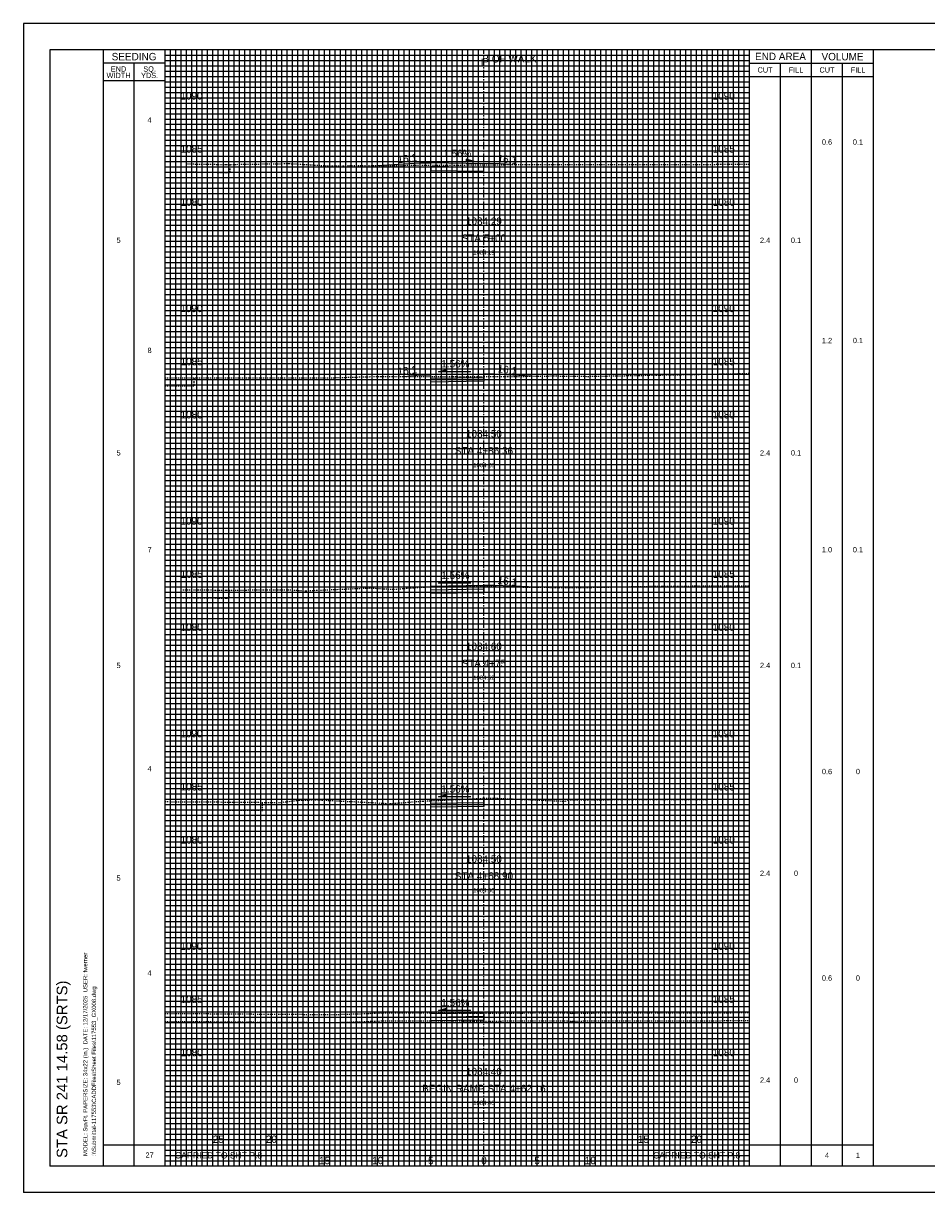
# Model space of a CAD drawing. Header units: feet. Extents: x 702 to 872, y 140 to 250.
# Tile 1 of 2: x 702 to 787, y 140 to 250. Entities that reach past the tile are written whole.
import ezdxf
from ezdxf.enums import TextEntityAlignment as Align

# ---------------------------------------------------------------- set-up
doc = ezdxf.new("R2010")
doc.units = ezdxf.units.FT
doc.header["$MEASUREMENT"] = 0
for name, pattern in [('CENTER2', [1.125, 0.75, -0.125, 0.125, -0.125]), ('DGN Style 4', [0.027369, 0.013684, -0.006842, 0, -0.006842]), ('OhDOT_USTN2', [0.11, 0.069, -0.041]), ('OhDOT_USTN3', [0.22, 0.165, -0.055])]:
    doc.linetypes.add(name, pattern=pattern)
for name, color, linetype in [('CL_P_Construction', 7, 'DGN Style 4'), ('SH_Border', 7, 'Continuous'), ('SH_Data', 7, 'Continuous'), ('SH_Text', 7, 'Continuous'), ('XS_P_Annotation', 7, 'Continuous'), ('XS_P_Finished_Grade', 3, 'Continuous'), ('XS_P_Pavt_Surface', 251, 'Continuous'), ('XS_P_Subgrade', 4, 'Continuous'), ('XS_P_Text_Info', 7, 'Continuous'), ('XS_X_Ground_Line', 3, 'OhDOT_USTN2'), ('XS_X_Pavt', 133, 'OhDOT_USTN3')]:
    doc.layers.add(name, color=color, linetype=linetype)
doc.layers.add('SH_Major_Grid_Line', color=254, linetype='Continuous', transparency=0.3)
doc.layers.add('SH_Minor_Grid_Line', color=252, linetype='Continuous', transparency=0.5)
doc.styles.add('OHDOTSymbols', font='arial.ttf')
doc.styles.add('Slanted-Normal', font='font31.shx', dxfattribs={"height": 0.12})
doc.styles.get("Standard").update_dxf_attribs({"font": 'arial.ttf'})
doc.styles.add('Straight-Normal', font='font30.shx', dxfattribs={"height": 0.1})

msp = doc.modelspace()

# ---------------------------------------------------------------- linework, layer by layer
at = {"layer": 'CL_P_Construction', "linetype": 'CENTER2'}
msp.add_line((745.42, 142.94), (745.42, 247.94), dxfattribs=at)
at = {"layer": 'SH_Border'}
for p, q in [((872.08, 250.44), (702.08, 250.44)), ((702.08, 250.44), (702.08, 140.44)), ((869.58, 247.94), (704.58, 247.94)), ((704.58, 247.94), (704.58, 142.94)), ((709.58, 247.94), (709.58, 142.94)), ((869.58, 142.94), (704.58, 142.94)), ((872.08, 140.44), (702.08, 140.44))]:
    msp.add_line(p, q, dxfattribs=at)
at = {"layer": 'SH_Data', "color": 7, "linetype": 'Continuous'}
for p, q in [((715.42, 142.94), (715.42, 247.94)), ((770.42, 142.94), (770.42, 247.94)), ((776.25, 142.94), (776.25, 247.94)), ((782.08, 142.94), (782.08, 247.94)), ((715.42, 246.69), (709.58, 246.69)), ((712.5, 142.94), (712.5, 246.69)), ((770.42, 246.69), (782.08, 246.69)), ((773.33, 142.94), (773.33, 246.69)), ((779.17, 142.94), (779.17, 246.69)), ((770.42, 245.44), (782.08, 245.44)), ((715.42, 245.02), (709.58, 245.02)), ((709.58, 144.94), (715.42, 144.94)), ((715.42, 144.94), (725.42, 144.94)), ((725.42, 142.94), (725.42, 144.94)), ((760.42, 144.94), (770.42, 144.94)), ((770.42, 144.94), (782.08, 144.94))]:
    msp.add_line(p, q, dxfattribs=at)
msp.add_lwpolyline([(760.42, 142.94), (760.42, 144.94)], dxfattribs=at)
at = {"layer": 'SH_Major_Grid_Line', "color": 254, "linetype": 'Continuous'}
for p, q in [((720.42, 142.94), (720.42, 247.94)), ((725.42, 142.94), (725.42, 247.94)), ((730.42, 142.94), (730.42, 247.94)), ((735.42, 142.94), (735.42, 247.94)), ((740.42, 142.94), (740.42, 247.94)), ((750.42, 142.94), (750.42, 247.94)), ((755.42, 142.94), (755.42, 247.94)), ((760.42, 142.94), (760.42, 247.94)), ((765.42, 142.94), (765.42, 247.94)), ((715.42, 242.94), (770.42, 242.94)), ((715.42, 237.94), (770.42, 237.94)), ((715.42, 232.94), (770.42, 232.94)), ((715.42, 227.94), (770.42, 227.94)), ((715.42, 222.94), (770.42, 222.94)), ((715.42, 217.94), (770.42, 217.94)), ((715.42, 212.94), (770.42, 212.94)), ((715.42, 207.94), (770.42, 207.94)), ((715.42, 202.94), (770.42, 202.94)), ((715.42, 197.94), (770.42, 197.94)), ((715.42, 192.94), (770.42, 192.94)), ((715.42, 187.94), (770.42, 187.94)), ((715.42, 182.94), (770.42, 182.94)), ((715.42, 177.94), (770.42, 177.94)), ((715.42, 172.94), (770.42, 172.94)), ((715.42, 167.94), (770.42, 167.94)), ((715.42, 162.94), (770.42, 162.94)), ((715.42, 157.94), (770.42, 157.94)), ((715.42, 152.94), (770.42, 152.94)), ((715.42, 147.94), (770.42, 147.94))]:
    msp.add_line(p, q, dxfattribs=at)
at = {"layer": 'SH_Minor_Grid_Line', "color": 252, "linetype": 'Continuous'}
for p, q in [((715.92, 142.94), (715.92, 247.94)), ((716.42, 142.94), (716.42, 247.94)), ((716.92, 142.94), (716.92, 247.94)), ((717.42, 142.94), (717.42, 247.94)), ((717.92, 142.94), (717.92, 247.94)), ((718.42, 142.94), (718.42, 247.94)), ((718.92, 142.94), (718.92, 247.94)), ((719.42, 142.94), (719.42, 247.94)), ((719.92, 142.94), (719.92, 247.94)), ((720.92, 142.94), (720.92, 247.94)), ((721.42, 142.94), (721.42, 247.94)), ((721.92, 142.94), (721.92, 247.94)), ((722.42, 142.94), (722.42, 247.94)), ((722.92, 142.94), (722.92, 247.94)), ((723.42, 142.94), (723.42, 247.94)), ((723.92, 142.94), (723.92, 247.94)), ((724.42, 142.94), (724.42, 247.94)), ((724.92, 142.94), (724.92, 247.94)), ((725.92, 142.94), (725.92, 247.94)), ((726.42, 142.94), (726.42, 247.94)), ((726.92, 142.94), (726.92, 247.94)), ((727.42, 142.94), (727.42, 247.94)), ((727.92, 142.94), (727.92, 247.94)), ((728.42, 142.94), (728.42, 247.94)), ((728.92, 142.94), (728.92, 247.94)), ((729.42, 142.94), (729.42, 247.94)), ((729.92, 142.94), (729.92, 247.94)), ((730.92, 142.94), (730.92, 247.94)), ((731.42, 142.94), (731.42, 247.94)), ((731.92, 142.94), (731.92, 247.94)), ((732.42, 142.94), (732.42, 247.94)), ((732.92, 142.94), (732.92, 247.94)), ((733.42, 142.94), (733.42, 247.94)), ((733.92, 142.94), (733.92, 247.94)), ((734.42, 142.94), (734.42, 247.94)), ((734.92, 142.94), (734.92, 247.94)), ((735.92, 142.94), (735.92, 247.94)), ((736.42, 142.94), (736.42, 247.94)), ((736.92, 142.94), (736.92, 247.94)), ((737.42, 142.94), (737.42, 247.94)), ((737.92, 142.94), (737.92, 247.94)), ((738.42, 142.94), (738.42, 247.94)), ((738.92, 142.94), (738.92, 247.94)), ((739.42, 142.94), (739.42, 247.94)), ((739.92, 142.94), (739.92, 247.94)), ((740.92, 142.94), (740.92, 247.94)), ((741.42, 142.94), (741.42, 247.94)), ((741.92, 142.94), (741.92, 247.94)), ((742.42, 142.94), (742.42, 247.94)), ((742.92, 142.94), (742.92, 247.94)), ((743.42, 142.94), (743.42, 247.94)), ((743.92, 142.94), (743.92, 247.94)), ((744.42, 142.94), (744.42, 247.94)), ((744.92, 142.94), (744.92, 247.94)), ((745.92, 142.94), (745.92, 247.94)), ((746.42, 142.94), (746.42, 247.94)), ((746.92, 142.94), (746.92, 247.94)), ((747.42, 142.94), (747.42, 247.94)), ((747.92, 142.94), (747.92, 247.94)), ((748.42, 142.94), (748.42, 247.94)), ((748.92, 142.94), (748.92, 247.94)), ((749.42, 142.94), (749.42, 247.94)), ((749.92, 142.94), (749.92, 247.94)), ((750.92, 142.94), (750.92, 247.94)), ((751.42, 142.94), (751.42, 247.94)), ((751.92, 142.94), (751.92, 247.94)), ((752.42, 142.94), (752.42, 247.94)), ((752.92, 142.94), (752.92, 247.94)), ((753.42, 142.94), (753.42, 247.94)), ((753.92, 142.94), (753.92, 247.94)), ((754.42, 142.94), (754.42, 247.94)), ((754.92, 142.94), (754.92, 247.94)), ((755.92, 142.94), (755.92, 247.94)), ((756.42, 142.94), (756.42, 247.94)), ((756.92, 142.94), (756.92, 247.94)), ((757.42, 142.94), (757.42, 247.94)), ((757.92, 142.94), (757.92, 247.94)), ((758.42, 142.94), (758.42, 247.94)), ((758.92, 142.94), (758.92, 247.94)), ((759.42, 142.94), (759.42, 247.94)), ((759.92, 142.94), (759.92, 247.94)), ((760.92, 142.94), (760.92, 247.94)), ((761.42, 142.94), (761.42, 247.94)), ((761.92, 142.94), (761.92, 247.94)), ((762.42, 142.94), (762.42, 247.94)), ((762.92, 142.94), (762.92, 247.94)), ((763.42, 142.94), (763.42, 247.94)), ((763.92, 142.94), (763.92, 247.94)), ((764.42, 142.94), (764.42, 247.94)), ((764.92, 142.94), (764.92, 247.94)), ((765.92, 142.94), (765.92, 247.94)), ((766.42, 142.94), (766.42, 247.94)), ((766.92, 142.94), (766.92, 247.94)), ((767.42, 142.94), (767.42, 247.94)), ((767.92, 142.94), (767.92, 247.94)), ((768.42, 142.94), (768.42, 247.94)), ((768.92, 142.94), (768.92, 247.94)), ((769.42, 142.94), (769.42, 247.94)), ((769.92, 142.94), (769.92, 247.94)), ((715.42, 247.44), (770.42, 247.44)), ((715.42, 246.94), (770.42, 246.94)), ((715.42, 246.44), (770.42, 246.44)), ((715.42, 245.94), (770.42, 245.94)), ((715.42, 245.44), (770.42, 245.44)), ((715.42, 244.94), (770.42, 244.94)), ((715.42, 244.44), (770.42, 244.44)), ((715.42, 243.94), (770.42, 243.94)), ((715.42, 243.44), (770.42, 243.44)), ((715.42, 242.44), (770.42, 242.44)), ((715.42, 241.94), (770.42, 241.94)), ((715.42, 241.44), (770.42, 241.44)), ((715.42, 240.94), (770.42, 240.94)), ((715.42, 240.44), (770.42, 240.44)), ((715.42, 239.94), (770.42, 239.94)), ((715.42, 239.44), (770.42, 239.44)), ((715.42, 238.94), (770.42, 238.94)), ((715.42, 238.44), (770.42, 238.44)), ((715.42, 237.44), (770.42, 237.44)), ((715.42, 236.94), (770.42, 236.94)), ((715.42, 236.44), (770.42, 236.44)), ((715.42, 235.94), (770.42, 235.94)), ((715.42, 235.44), (770.42, 235.44)), ((715.42, 234.94), (770.42, 234.94)), ((715.42, 234.44), (770.42, 234.44)), ((715.42, 233.94), (770.42, 233.94)), ((715.42, 233.44), (770.42, 233.44)), ((715.42, 232.44), (770.42, 232.44)), ((715.42, 231.94), (770.42, 231.94)), ((715.42, 231.44), (770.42, 231.44)), ((715.42, 230.94), (770.42, 230.94)), ((715.42, 230.44), (770.42, 230.44)), ((715.42, 229.94), (770.42, 229.94)), ((715.42, 229.44), (770.42, 229.44)), ((715.42, 228.94), (770.42, 228.94)), ((715.42, 228.44), (770.42, 228.44)), ((715.42, 227.44), (770.42, 227.44)), ((715.42, 226.94), (770.42, 226.94)), ((715.42, 226.44), (770.42, 226.44)), ((715.42, 225.94), (770.42, 225.94)), ((715.42, 225.44), (770.42, 225.44)), ((715.42, 224.94), (770.42, 224.94)), ((715.42, 224.44), (770.42, 224.44)), ((715.42, 223.94), (770.42, 223.94)), ((715.42, 223.44), (770.42, 223.44)), ((715.42, 222.44), (770.42, 222.44)), ((715.42, 221.94), (770.42, 221.94)), ((715.42, 221.44), (770.42, 221.44)), ((715.42, 220.94), (770.42, 220.94)), ((715.42, 220.44), (770.42, 220.44)), ((715.42, 219.94), (770.42, 219.94)), ((715.42, 219.44), (770.42, 219.44)), ((715.42, 218.94), (770.42, 218.94)), ((715.42, 218.44), (770.42, 218.44)), ((715.42, 217.44), (770.42, 217.44)), ((715.42, 216.94), (770.42, 216.94)), ((715.42, 216.44), (770.42, 216.44)), ((715.42, 215.94), (770.42, 215.94)), ((715.42, 215.44), (770.42, 215.44)), ((715.42, 214.94), (770.42, 214.94)), ((715.42, 214.44), (770.42, 214.44)), ((715.42, 213.94), (770.42, 213.94)), ((715.42, 213.44), (770.42, 213.44)), ((715.42, 212.44), (770.42, 212.44)), ((715.42, 211.94), (770.42, 211.94)), ((715.42, 211.44), (770.42, 211.44)), ((715.42, 210.94), (770.42, 210.94)), ((715.42, 210.44), (770.42, 210.44)), ((715.42, 209.94), (770.42, 209.94)), ((715.42, 209.44), (770.42, 209.44)), ((715.42, 208.94), (770.42, 208.94)), ((715.42, 208.44), (770.42, 208.44)), ((715.42, 207.44), (770.42, 207.44)), ((715.42, 206.94), (770.42, 206.94)), ((715.42, 206.44), (770.42, 206.44)), ((715.42, 205.94), (770.42, 205.94)), ((715.42, 205.44), (770.42, 205.44)), ((715.42, 204.94), (770.42, 204.94)), ((715.42, 204.44), (770.42, 204.44)), ((715.42, 203.94), (770.42, 203.94)), ((715.42, 203.44), (770.42, 203.44)), ((715.42, 202.44), (770.42, 202.44)), ((715.42, 201.94), (770.42, 201.94)), ((715.42, 201.44), (770.42, 201.44)), ((715.42, 200.94), (770.42, 200.94)), ((715.42, 200.44), (770.42, 200.44)), ((715.42, 199.94), (770.42, 199.94)), ((715.42, 199.44), (770.42, 199.44)), ((715.42, 198.94), (770.42, 198.94)), ((715.42, 198.44), (770.42, 198.44)), ((715.42, 197.44), (770.42, 197.44)), ((715.42, 196.94), (770.42, 196.94)), ((715.42, 196.44), (770.42, 196.44)), ((715.42, 195.94), (770.42, 195.94)), ((715.42, 195.44), (770.42, 195.44)), ((715.42, 194.94), (770.42, 194.94)), ((715.42, 194.44), (770.42, 194.44)), ((715.42, 193.94), (770.42, 193.94)), ((715.42, 193.44), (770.42, 193.44)), ((715.42, 192.44), (770.42, 192.44)), ((715.42, 191.94), (770.42, 191.94)), ((715.42, 191.44), (770.42, 191.44)), ((715.42, 190.94), (770.42, 190.94)), ((715.42, 190.44), (770.42, 190.44)), ((715.42, 189.94), (770.42, 189.94)), ((715.42, 189.44), (770.42, 189.44)), ((715.42, 188.94), (770.42, 188.94)), ((715.42, 188.44), (770.42, 188.44)), ((715.42, 187.44), (770.42, 187.44)), ((715.42, 186.94), (770.42, 186.94)), ((715.42, 186.44), (770.42, 186.44)), ((715.42, 185.94), (770.42, 185.94)), ((715.42, 185.44), (770.42, 185.44)), ((715.42, 184.94), (770.42, 184.94)), ((715.42, 184.44), (770.42, 184.44)), ((715.42, 183.94), (770.42, 183.94)), ((715.42, 183.44), (770.42, 183.44)), ((715.42, 182.44), (770.42, 182.44)), ((715.42, 181.94), (770.42, 181.94)), ((715.42, 181.44), (770.42, 181.44)), ((715.42, 180.94), (770.42, 180.94)), ((715.42, 180.44), (770.42, 180.44)), ((715.42, 179.94), (770.42, 179.94)), ((715.42, 179.44), (770.42, 179.44)), ((715.42, 178.94), (770.42, 178.94)), ((715.42, 178.44), (770.42, 178.44)), ((715.42, 177.44), (770.42, 177.44)), ((715.42, 176.94), (770.42, 176.94)), ((715.42, 176.44), (770.42, 176.44)), ((715.42, 175.94), (770.42, 175.94)), ((715.42, 175.44), (770.42, 175.44)), ((715.42, 174.94), (770.42, 174.94)), ((715.42, 174.44), (770.42, 174.44)), ((715.42, 173.94), (770.42, 173.94)), ((715.42, 173.44), (770.42, 173.44)), ((715.42, 172.44), (770.42, 172.44)), ((715.42, 171.94), (770.42, 171.94)), ((715.42, 171.44), (770.42, 171.44)), ((715.42, 170.94), (770.42, 170.94)), ((715.42, 170.44), (770.42, 170.44)), ((715.42, 169.94), (770.42, 169.94)), ((715.42, 169.44), (770.42, 169.44)), ((715.42, 168.94), (770.42, 168.94)), ((715.42, 168.44), (770.42, 168.44)), ((715.42, 167.44), (770.42, 167.44)), ((715.42, 166.94), (770.42, 166.94)), ((715.42, 166.44), (770.42, 166.44)), ((715.42, 165.94), (770.42, 165.94)), ((715.42, 165.44), (770.42, 165.44)), ((715.42, 164.94), (770.42, 164.94)), ((715.42, 164.44), (770.42, 164.44)), ((715.42, 163.94), (770.42, 163.94)), ((715.42, 163.44), (770.42, 163.44)), ((715.42, 162.44), (770.42, 162.44)), ((715.42, 161.94), (770.42, 161.94)), ((715.42, 161.44), (770.42, 161.44)), ((715.42, 160.94), (770.42, 160.94)), ((715.42, 160.44), (770.42, 160.44)), ((715.42, 159.94), (770.42, 159.94)), ((715.42, 159.44), (770.42, 159.44)), ((715.42, 158.94), (770.42, 158.94)), ((715.42, 158.44), (770.42, 158.44)), ((715.42, 157.44), (770.42, 157.44)), ((715.42, 156.94), (770.42, 156.94)), ((715.42, 156.44), (770.42, 156.44)), ((715.42, 155.94), (770.42, 155.94)), ((715.42, 155.44), (770.42, 155.44)), ((715.42, 154.94), (770.42, 154.94)), ((715.42, 154.44), (770.42, 154.44)), ((715.42, 153.94), (770.42, 153.94)), ((715.42, 153.44), (770.42, 153.44)), ((715.42, 152.44), (770.42, 152.44)), ((715.42, 151.94), (770.42, 151.94)), ((715.42, 151.44), (770.42, 151.44)), ((715.42, 150.94), (770.42, 150.94)), ((715.42, 150.44), (770.42, 150.44)), ((715.42, 149.94), (770.42, 149.94)), ((715.42, 149.44), (770.42, 149.44)), ((715.42, 148.94), (770.42, 148.94)), ((715.42, 148.44), (770.42, 148.44)), ((715.42, 147.44), (770.42, 147.44)), ((715.42, 146.94), (770.42, 146.94)), ((715.42, 146.44), (770.42, 146.44)), ((715.42, 145.94), (770.42, 145.94)), ((715.42, 145.44), (770.42, 145.44)), ((715.42, 144.94), (770.42, 144.94)), ((715.42, 144.44), (770.42, 144.44)), ((715.42, 143.94), (770.42, 143.94)), ((715.42, 143.44), (770.42, 143.44))]:
    msp.add_line(p, q, dxfattribs=at)
at = {"layer": 'XS_P_Annotation', "color": 7, "linetype": 'Continuous', "lineweight": -3}
for p, q in [((744.51, 237.45), (743.75, 237.67)), ((743.75, 237.67), (743.75, 237.45)), ((741.45, 237.45), (744.51, 237.45)), ((741.14, 217.66), (741.91, 217.88)), ((741.91, 217.88), (741.91, 217.66)), ((744.2, 217.66), (741.14, 217.66)), ((741.14, 197.76), (741.91, 197.98)), ((744.2, 197.76), (741.14, 197.76)), ((741.91, 197.98), (741.91, 197.76)), ((741.14, 177.66), (741.91, 177.88)), ((744.2, 177.66), (741.14, 177.66)), ((741.91, 177.88), (741.91, 177.66)), ((741.14, 157.56), (741.91, 157.78)), ((744.2, 157.56), (741.14, 157.56)), ((741.91, 157.78), (741.91, 157.56))]:
    msp.add_line(p, q, dxfattribs=at)
for points in [[(744.51, 237.45), (743.75, 237.45), (743.75, 237.67)], [(741.14, 217.66), (741.91, 217.66), (741.91, 217.88)], [(741.14, 197.76), (741.91, 197.76), (741.91, 197.98)], [(741.14, 177.66), (741.91, 177.66), (741.91, 177.88)], [(741.14, 157.56), (741.91, 157.56), (741.91, 157.78)]]:
    msp.add_solid(points, dxfattribs=at)
at = {"layer": 'XS_P_Finished_Grade'}
for p, q in [((735.41, 237.07), (739.42, 237.32)), ((739.42, 237.32), (740.42, 237.31)), ((746.42, 237.24), (745.42, 237.23)), ((747.87, 237.15), (746.42, 237.24)), ((737.91, 217.22), (739.42, 217.37)), ((739.42, 217.37), (740.42, 217.36)), ((746.42, 217.45), (745.42, 217.44)), ((749.83, 217.24), (746.42, 217.45)), ((746.42, 197.55), (745.42, 197.54)), ((750.42, 197.39), (746.42, 197.55))]:
    msp.add_line(p, q, dxfattribs=at)
at = {"layer": 'XS_P_Pavt_Surface'}
for points in [[(745.42, 237.23), (740.42, 237.31)], [(745.42, 237.23), (745.42, 236.89), (740.42, 236.97), (740.42, 237.31)], [(745.42, 217.44), (740.42, 217.36)], [(745.42, 217.44), (745.42, 217.1), (740.42, 217.03), (740.42, 217.36)], [(745.42, 197.54), (740.42, 197.46)], [(745.42, 197.54), (745.42, 197.2), (740.42, 197.13), (740.42, 197.46)], [(745.42, 177.44), (740.42, 177.36)], [(745.42, 177.44), (745.42, 177.1), (740.42, 177.03), (740.42, 177.36)], [(745.42, 157.33), (740.42, 157.25)], [(745.42, 157.33), (745.42, 157), (740.42, 156.92), (740.42, 157.25)]]:
    msp.add_lwpolyline(points, dxfattribs=at)
at = {"layer": 'XS_P_Subgrade'}
for points in [[(740.42, 236.94), (740.42, 236.6), (745.42, 236.53), (745.42, 236.86)], [(745.42, 217.1), (745.42, 216.77), (740.42, 216.69), (740.42, 217.03)], [(745.42, 197.2), (745.42, 196.87), (740.42, 196.79), (740.42, 197.13)], [(745.42, 177.1), (745.42, 176.77), (740.42, 176.69), (740.42, 177.03)], [(745.42, 157), (745.42, 156.67), (740.42, 156.59), (740.42, 156.92)]]:
    msp.add_lwpolyline(points, dxfattribs=at)
at = {"layer": 'XS_X_Ground_Line'}
msp.add_line((721.5, 237.17), (721.5, 236.42), dxfattribs=at)
for points in [[(717.42, 237.22), (721.18, 237.16), (727.09, 237.25), (731.1, 237.02), (732.17, 237.05), (732.17, 237.05), (744.83, 237.12), (749.91, 237.17), (752.07, 237.16), (752.07, 237.16), (770.42, 237.18)], [(717.42, 236.47), (721.18, 236.41), (721.5, 236.42)], [(715.42, 217.1), (719.43, 217.1), (730.84, 217.09), (735.71, 217.23), (735.71, 217.23), (745.42, 217.22), (748.48, 217.22), (751.97, 217.27), (755.18, 217.23), (769.08, 217.48), (770.42, 217.52)], [(715.42, 216.35), (718.14, 216.35)], [(717.08, 197.15), (721.2, 197.12), (726.96, 197.15), (728.65, 197.06), (728.65, 197.06), (734.59, 197.32), (736.92, 197.2), (739.79, 197.41), (743.88, 197.48), (753.89, 197.35), (753.89, 197.35), (762.22, 197.5), (770.42, 197.52)], [(717.08, 196.4), (721.2, 196.37), (721.42, 196.37)], [(715.42, 177.22), (721.53, 177.18), (724.88, 177.15), (726.32, 177.15), (728.04, 177.36), (728.37, 177.35), (729.55, 177.4), (736.62, 177.04), (739.68, 177.27), (745.42, 177.54), (746.8, 177.53), (746.8, 177.53), (753.06, 177.26), (753.35, 177.39), (755.84, 177.4), (755.84, 177.4), (755.84, 177.4), (770.42, 177.45)], [(724.58, 176.4), (724.58, 177.15)], [(715.42, 176.47), (721.53, 176.43), (724.58, 176.4)], [(715.42, 157.3), (721.42, 157.26), (722.27, 157.25), (731.31, 157.19), (735.9, 157.34), (736.68, 157.34), (745.38, 157.33), (753.3, 157.34), (753.66, 157.3), (753.73, 157.33), (766.4, 157.36), (770.42, 157.37)], [(715.42, 156.55), (721.42, 156.51), (722.27, 156.5), (731.31, 156.44), (735.9, 156.59), (736.68, 156.59), (745.38, 156.58), (753.3, 156.59), (753.66, 156.55), (753.73, 156.58), (766.4, 156.61), (770.42, 156.62)]]:
    msp.add_lwpolyline(points, dxfattribs=at)
at = {"layer": 'XS_X_Pavt'}
msp.add_line((718.14, 216.35), (718.14, 217.1), dxfattribs=at)
msp.add_lwpolyline([(721.42, 197.12), (721.42, 196.37)], dxfattribs=at)

# ---------------------------------------------------------------- texts
at = {"layer": 'SH_Data', "color": 7, "linetype": 'Continuous', "style": 'Straight-Normal'}
for s, height, p in [('SEEDING', 0.7, (712.5, 247.31)), ('END AREA', 0.7, (773.33, 247.33)), ('VOLUME', 0.7, (779.17, 247.31)), ('CUT', 0.5, (771.88, 246.06)), ('FILL', 0.5, (774.79, 246.06)), ('CUT', 0.5, (777.71, 246.06)), ('FILL', 0.5, (780.63, 246.06)), ('CARRIED TO SHT P.8', 0.6, (720.45, 143.95)), ('CARRIED TO SHT P.8', 0.6, (765.45, 143.95))]:
    msp.add_text(s, height=height, dxfattribs=at).set_placement(p, align=Align.MIDDLE_CENTER)
at = {"layer": 'SH_Data', "linetype": 'Continuous'}
for s, p in [('MODEL: SuvFt. PAPERSIZE: 34x22 (In.)  DATE: 12/17/2025  USER: fwerner', (708.11, 143.88)), (':\\\\Submittal-117553\\CADDFiles\\Sheet Files\\117553_GX008.dwg', (708.92, 143.88))]:
    msp.add_text(s, height=0.4, rotation=90, dxfattribs=at).set_placement(p)
at = {"layer": 'SH_Data', "color": 7, "linetype": 'Continuous', "char_height": 0.7, "attachment_point": 5, "line_spacing_factor": 0.728571, "style": 'Straight-Normal'}
for s, insert in [('\\H0.714286x;END\\PWIDTH', (711.04, 245.84)), ('\\H0.714286x;SQ.\\PYDS.', (713.96, 245.84)), ('{\\H0.71429x;4}', (713.96, 241.35)), ('{\\H0.71429x;0.6}', (777.71, 239.27)), ('{\\H0.71429x;0.1}', (780.62, 239.27)), ('{\\H0.71429x;5}', (711.04, 230.03)), ('{\\H0.71429x;2.4}', (771.88, 230.03)), ('{\\H0.71429x;0.1}', (774.79, 230.03)), ('{\\H0.71429x;1.2}', (777.71, 220.6)), ('{\\H0.71429x;0.1}', (780.62, 220.6)), ('{\\H0.71429x;8}', (713.96, 219.67)), ('{\\H0.71429x;5}', (711.04, 210.03)), ('{\\H0.71429x;2.4}', (771.88, 210.03)), ('{\\H0.71429x;0.1}', (774.79, 210.03)), ('{\\H0.71429x;7}', (713.96, 200.92)), ('{\\H0.71429x;1.0}', (777.71, 200.92)), ('{\\H0.71429x;0.1}', (780.62, 200.92)), ('{\\H0.71429x;5}', (711.04, 190.03)), ('{\\H0.71429x;2.4}', (771.88, 190.03)), ('{\\H0.71429x;0.1}', (774.79, 190.03)), ('{\\H0.71429x;4}', (713.96, 180.32)), ('{\\H0.71429x;0.6}', (777.71, 180.05)), ('{\\H0.71429x;0}', (780.62, 180.05)), ('{\\H0.71429x;2.4}', (771.88, 170.48)), ('{\\H0.71429x;0}', (774.79, 170.48)), ('{\\H0.71429x;5}', (711.04, 170.03)), ('{\\H0.71429x;4}', (713.96, 161.1)), ('{\\H0.71429x;0.6}', (777.71, 160.62)), ('{\\H0.71429x;0}', (780.62, 160.62)), ('{\\H0.71429x;5}', (711.04, 150.81)), ('{\\H0.71429x;2.4}', (771.88, 151.02)), ('{\\H0.71429x;0}', (774.79, 151.02)), ('{\\H0.71429x;27}', (713.96, 143.97)), ('{\\H0.71429x;4}', (777.71, 143.94)), ('{\\H0.71429x;1}', (780.62, 143.94))]:
    msp.add_mtext(s, dxfattribs=dict(at, insert=insert))
at = {"layer": 'SH_Text', "linetype": 'Continuous', "style": 'OHDOTSymbols'}
msp.add_text('STA SR 241 14.58 (SRTS)', height=1, rotation=90, dxfattribs=at).set_placement((705.22, 152.04), align=Align.TOP_CENTER)
at = {"layer": 'XS_P_Annotation', "color": 7, "linetype": 'Continuous', "lineweight": -3, "char_height": 0.7, "attachment_point": 5, "style": 'Slanted-Normal'}
for insert, rotation in [((738.2, 237.72), 6.7213), ((747.63, 237.64), 353.2787), ((738.2, 217.77), 6.7213), ((747.63, 217.85), 353.2787), ((747.63, 197.95), 353.2787)]:
    msp.add_mtext('16:1', dxfattribs=dict(at, insert=insert, rotation=rotation))
at = {"layer": 'XS_P_Annotation', "color": 7, "linetype": 'Continuous', "lineweight": -3, "attachment_point": 5, "style": 'Slanted-Normal'}
for s, insert, char_height in [('1.56%', (742.92, 238.2), 0.7), ('1084.29', (745.42, 231.82), 0.7), ('1084.19', (745.42, 228.88), 0.4), ('1.56%', (742.74, 218.41), 0.7), ('1084.50', (745.42, 211.82), 0.7), ('1084.28', (745.42, 208.88), 0.4), ('1.56%', (742.74, 198.51), 0.7), ('1084.60', (745.42, 191.82), 0.7), ('1084.52', (745.42, 188.88), 0.4), ('1.56%', (742.74, 178.41), 0.7), ('1084.50', (745.42, 171.82), 0.7), ('1084.60', (745.42, 168.88), 0.4), ('1.56%', (742.74, 158.31), 0.7), ('1084.40', (745.42, 151.82), 0.7), ('1084.40', (745.42, 148.88), 0.4)]:
    msp.add_mtext(s, dxfattribs=dict(at, insert=insert, char_height=char_height))
at = {"layer": 'XS_P_Text_Info', "color": 7, "linetype": 'Continuous', "lineweight": -3, "char_height": 0.7, "attachment_point": 8, "style": 'Slanted-Normal'}
for s, insert in [('B OF WALK', (747.83, 246.75)), ('L', (745.39, 246.42)), ('1090', (717.9, 243.26)), ('1090', (767.99, 243.26)), ('1085', (717.92, 238.26)), ('1085', (768, 238.26)), ('1080', (717.92, 233.26)), ('1080', (768, 233.26)), ('1090', (717.9, 223.26)), ('1090', (767.99, 223.26)), ('1085', (717.92, 218.26)), ('1085', (768, 218.26)), ('1080', (717.92, 213.26)), ('1080', (768, 213.26)), ('1090', (717.9, 203.26)), ('1090', (767.99, 203.26)), ('1085', (717.92, 198.26)), ('1085', (768, 198.26)), ('1080', (717.92, 193.26)), ('1080', (768, 193.26)), ('STA 4+75', (745.42, 189.87)), ('1090', (717.9, 183.26)), ('1090', (767.99, 183.26)), ('1085', (717.92, 178.26)), ('1085', (768, 178.26)), ('1080', (717.92, 173.26)), ('1080', (768, 173.26)), ('STA 4+68.90', (745.42, 169.87)), ('1090', (717.9, 163.26)), ('1090', (767.99, 163.26)), ('1085', (717.92, 158.26)), ('1085', (768, 158.26)), ('1080', (717.92, 153.26)), ('1080', (768, 153.26)), ('BEGIN RAMP STA 4+62.16', (745.42, 149.87)), ('25', (720.43, 145.1)), ('20', (725.43, 145.1)), ('15', (760.43, 145.1)), ('20', (765.43, 145.1)), ('15', (730.43, 143.1)), ('10', (735.43, 143.1)), ('5', (740.43, 143.1)), ('0', (745.43, 143.1)), ('5', (750.43, 143.1)), ('10', (755.43, 143.1))]:
    msp.add_mtext(s, dxfattribs=dict(at, insert=insert))
at = {"layer": 'XS_P_Text_Info', "color": 7, "linetype": 'Continuous', "lineweight": -3, "char_height": 0.7, "width": 21.5118, "attachment_point": 8, "style": 'Slanted-Normal'}
for s, insert in [('STA 5+00', (745.42, 229.87)), ('STA 4+86.36', (745.42, 209.87))]:
    msp.add_mtext(s, dxfattribs=dict(at, insert=insert))

doc.saveas('drawing.dxf')
